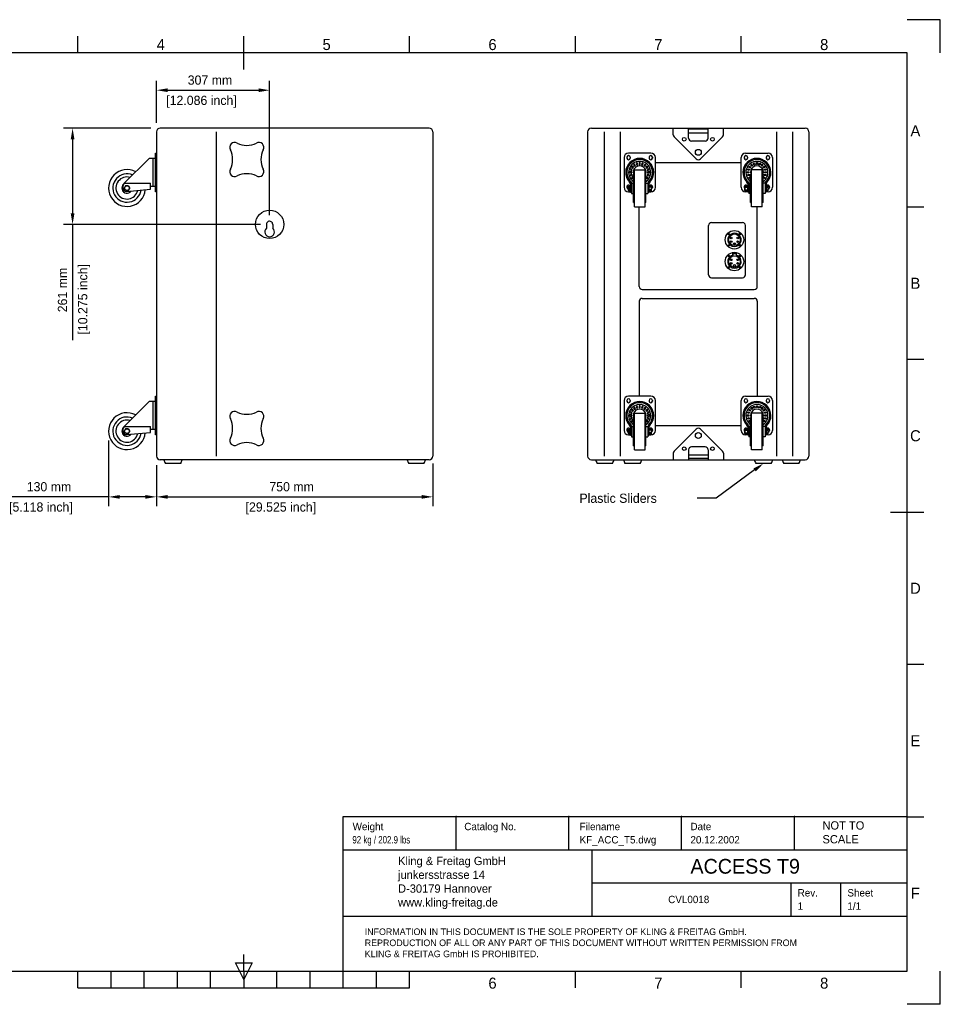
# Model space of a CAD drawing. Extents: x -90 to 3690, y 549 to 3222.
# Tile 2 of 2: x 1192 to 3690, y 549 to 3222. Entities that reach past the tile are written whole.
import ezdxf
from ezdxf.enums import TextEntityAlignment as Align

# ---------------------------------------------------------------- set-up
doc = ezdxf.new("R2010")
doc.units = 0
for name, color, linetype in [('KF_ACC_T9_DIM', 1, 'CONTINUOUS'), ('KF_ACC_T9_REAR', 7, 'CONTINUOUS'), ('KF_ACC_T9_SIDE', 7, 'CONTINUOUS'), ('KF_FRAME_025', 7, 'CONTINUOUS'), ('KF_FRAME_050', 6, 'CONTINUOUS'), ('KF_FRAME_070', 5, 'CONTINUOUS'), ('KF_FRAME_200', 8, 'CONTINUOUS')]:
    doc.layers.add(name, color=color, linetype=linetype)

# ---------------------------------------------------------------- blocks, each defined once
blk = doc.blocks.new('KF_ACC_T9_SIDE')
at = {"layer": 'KF_ACC_T9_SIDE', "color": 7}
for p, q in [((365, 0), (-365, 0)), ((-375, -10), (-375, -889.9)), ((-213.4, -9.9), (-213.4, -884.9)), ((375, -10), (375, -889.9)), ((375, -10), (375, -15)), ((-76.5, -261), (-76.5, -271.7)), ((-59.5, -261.3), (-59.5, -271.7)), ((365, -899.9), (-365.4, -899.9)), ((-213.4, -884.9), (-213.4, -889.9)), ((375, -884.9), (375, -889.9))]:
    blk.add_line(p, q, dxfattribs=at)
at = {"layer": 'KF_ACC_T9_SIDE'}
for p, q in [((-378, -172.4), (-378, -67.4)), ((-378, -67.4), (-375, -67.4)), ((-375, -172.4), (-375, -67.4)), ((-462.6, -149.6), (-395, -81.9)), ((-378, -81.9), (-395, -81.9)), ((-384, -157.9), (-384, -81.9)), ((-378, -157.9), (-378, -81.9)), ((-465, -163.7), (-465, -155.2)), ((-462.6, -149.6), (-391, -149.6)), ((-458.6, -156.1), (-462.2, -162.4)), ((-451.3, -156.1), (-458.6, -156.1)), ((-451.3, -156.1), (-447.7, -162.4)), ((-391, -165.9), (-391, -149.6)), ((-378, -157.9), (-391, -157.9)), ((-458.6, -168.7), (-462.2, -162.4)), ((-451.3, -168.7), (-458.6, -168.7)), ((-456.3, -171.6), (-391, -165.9)), ((-451.3, -168.7), (-447.7, -162.4)), ((-375, -172.4), (-378, -172.4)), ((-462.6, -809.6), (-395, -741.9)), ((-378, -741.9), (-395, -741.9)), ((-384, -817.9), (-384, -741.9)), ((-378, -832.4), (-378, -727.4)), ((-378, -727.4), (-375, -727.4)), ((-378, -817.9), (-378, -741.9)), ((-375, -832.4), (-375, -727.4)), ((-465, -823.7), (-465, -815.2)), ((-462.6, -809.6), (-391, -809.6)), ((-458.6, -816.1), (-462.2, -822.4)), ((-458.6, -828.7), (-462.2, -822.4)), ((-451.3, -816.1), (-458.6, -816.1)), ((-456.3, -831.6), (-391, -825.9)), ((-451.3, -816.1), (-447.7, -822.4)), ((-451.3, -828.7), (-447.7, -822.4)), ((-391, -825.9), (-391, -809.6)), ((-378, -817.9), (-391, -817.9)), ((-451.3, -828.7), (-458.6, -828.7)), ((-375, -832.4), (-378, -832.4)), ((-309.3, -909.9), (-350.7, -909.9)), ((350.7, -909.9), (309.3, -909.9))]:
    blk.add_line(p, q, dxfattribs=at)
for centre in [(-455, -162.4), (-455, -822.4)]:
    blk.add_circle(centre, 6.3, dxfattribs=at)
at = {"layer": 'KF_ACC_T9_SIDE', "color": 7}
blk.add_circle((-68, -261), 38.5, dxfattribs=at)
for centre, radius, start, end in [((-365, -10), 10, 90, 180), ((365, -10), 10, 0, 90), ((-163.2, -51.8), 13, 58.6012, 211.4006), ((-130, 15.4), 62, 244.7358, 295.264), ((-96.8, -51.8), 13, 328.6012, 121.4006), ((-230.4, -85), 62, 334.7358, 25.264), ((-29.6, -85), 62, 154.7358, 205.264), ((-163.2, -118.2), 13, 148.6012, 301.4006), ((-130, -185.4), 62, 64.7358, 115.264), ((-96.8, -118.2), 13, 238.6013, 31.4006), ((-68, -261), 8.5, 357.8725, 180.2008), ((-68, -281.5), 13, 130.8322, 49.2019), ((-163.2, -781.7), 13, 58.5994, 211.3988), ((-130, -714.5), 62, 244.736, 295.2642), ((-96.8, -781.7), 13, 328.5994, 121.3987), ((-230.4, -814.9), 62, 334.736, 25.2642), ((-29.6, -814.9), 62, 154.736, 205.2642), ((-163.2, -848.2), 13, 148.5994, 301.3988), ((-130, -915.3), 62, 64.736, 115.2642), ((-96.8, -848.2), 13, 238.5994, 31.3988), ((-365, -889.9), 10, 180, 270), ((365, -889.9), 10, 270, 0)]:
    blk.add_arc(centre, radius, start, end, dxfattribs=at)
at = {"layer": 'KF_ACC_T9_SIDE'}
for centre, radius, start, end in [((-455, -162.4), 50, 61.8309, 354.5249), ((-455, -162.4), 38.5, 67.0884, 351.3427), ((-455, -162.4), 30, 73.8541, 347.3613), ((-455, -162.4), 14, 131.4967, 324.5101), ((-457, -155.2), 8, 135, 180), ((-457, -163.7), 8, 180, 275), ((-455, -822.4), 50, 61.8309, 354.5249), ((-455, -822.4), 38.5, 67.0884, 351.3427), ((-455, -822.4), 30, 73.8541, 347.3613), ((-455, -822.4), 14, 131.4967, 324.5101), ((-457, -815.2), 8, 135, 180), ((-457, -823.7), 8, 180, 275), ((-330, -895.9), 25, 189.323, 214.1867), ((-330, -895.9), 25, 325.8133, 350.677), ((330, -895.9), 25, 189.323, 214.1867), ((330, -895.9), 25, 325.8133, 350.677)]:
    blk.add_arc(centre, radius, start, end, dxfattribs=at)
blk = doc.blocks.new('KF_ACC_T9_REAR')
at = {"layer": 'KF_ACC_T9_REAR'}
for p, q in [((-290.2, 0), (290.2, 0)), ((-68, 0), (68, 0)), ((-68, -17.7), (-68, 0)), ((-26.5, -27), (-26.5, 0)), ((26.5, -27), (26.5, 0)), ((68, -17.7), (68, 0)), ((-300.2, -10), (-300.2, -890)), ((-255.7, -10), (-255.7, -890)), ((-212.2, -10), (-212.2, -890)), ((-65.7, -23.3), (-5.7, -83.3)), ((26.5, -2.9), (-26.5, -2.9)), ((-26.5, -12.9), (26.5, -12.9)), ((65.7, -23.3), (5.7, -83.3)), ((212.2, -10), (212.2, -890)), ((255.7, -10), (255.7, -890)), ((300.2, -10), (300.2, -890)), ((18.5, -35), (-18.7, -35)), ((-201.5, -79.5), (-201.5, -160.5)), ((-193.5, -79), (-193.5, -81)), ((-128.5, -67.5), (-189.5, -67.5)), ((-184.5, -79), (-184.5, -81)), ((-133.5, -79), (-133.5, -81)), ((-124.5, -79), (-124.5, -81)), ((-116.5, -160.5), (-116.5, -79.5)), ((116.5, -160.5), (116.5, -79.5)), ((124.5, -79), (124.5, -81)), ((128.5, -67.5), (189.5, -67.5)), ((133.5, -79), (133.5, -81)), ((184.5, -79), (184.5, -81)), ((193.5, -79), (193.5, -81)), ((201.5, -79.5), (201.5, -160.5)), ((-179.6, -103.2), (-181.3, -105.6)), ((-181.3, -105.6), (-177.3, -108.6)), ((-175.5, -106.1), (-179.6, -103.2)), ((-177.3, -108.6), (-175.5, -106.1)), ((-173.4, -97.7), (-175.8, -99.4)), ((-175.8, -99.4), (-172.8, -103.5)), ((-170.4, -101.7), (-173.4, -97.7)), ((-172.8, -103.5), (-170.4, -101.7)), ((-165.8, -94.3), (-168.6, -95.3)), ((-168.6, -95.3), (-167.1, -100)), ((-167.1, -100), (-164.2, -99.1)), ((-164.2, -99.1), (-165.8, -94.3)), ((-157.5, -93.5), (-160.5, -93.5)), ((-160.5, -93.5), (-160.5, -98.5)), ((-160.5, -98.5), (-157.5, -98.5)), ((-157.5, -98.5), (-157.5, -93.5)), ((-152.2, -94.3), (-153.8, -99.1)), ((-153.8, -99.1), (-150.9, -100)), ((-149.4, -95.3), (-152.2, -94.3)), ((-150.9, -100), (-149.4, -95.3)), ((-144.6, -97.7), (-147.6, -101.7)), ((-147.6, -101.7), (-145.1, -103.5)), ((-145.1, -103.5), (-142.2, -99.4)), ((-142.2, -99.4), (-144.6, -97.7)), ((-138.4, -103.2), (-142.5, -106.1)), ((-142.5, -106.1), (-140.7, -108.6)), ((-140.7, -108.6), (-136.7, -105.6)), ((-136.7, -105.6), (-138.4, -103.2)), ((-116.5, -93), (116.5, -93)), ((136.7, -105.6), (138.4, -103.2)), ((140.7, -108.6), (136.7, -105.6)), ((138.4, -103.2), (142.5, -106.1)), ((142.5, -106.1), (140.7, -108.6)), ((142.2, -99.4), (144.6, -97.7)), ((145.1, -103.5), (142.2, -99.4)), ((144.6, -97.7), (147.6, -101.7)), ((147.6, -101.7), (145.1, -103.5)), ((149.4, -95.3), (152.2, -94.3)), ((150.9, -100), (149.4, -95.3)), ((153.8, -99.1), (150.9, -100)), ((152.2, -94.3), (153.8, -99.1)), ((157.5, -98.5), (157.5, -93.5)), ((157.5, -93.5), (160.5, -93.5)), ((160.5, -98.5), (157.5, -98.5)), ((160.5, -93.5), (160.5, -98.5)), ((164.2, -99.1), (165.8, -94.3)), ((167.1, -100), (164.2, -99.1)), ((165.8, -94.3), (168.6, -95.3)), ((168.6, -95.3), (167.1, -100)), ((170.4, -101.7), (173.4, -97.7)), ((172.8, -103.5), (170.4, -101.7)), ((175.8, -99.4), (172.8, -103.5)), ((173.4, -97.7), (175.8, -99.4)), ((175.5, -106.1), (179.6, -103.2)), ((177.3, -108.6), (175.5, -106.1)), ((181.3, -105.6), (177.3, -108.6)), ((179.6, -103.2), (181.3, -105.6)), ((-180.5, -118.5), (-185.5, -118.5)), ((-185.5, -118.5), (-185.5, -121.5)), ((-185.5, -121.5), (-180.5, -121.5)), ((-183.7, -110.4), (-184.7, -113.2)), ((-184.7, -113.2), (-179.9, -114.8)), ((-179.9, -125.2), (-184.7, -126.8)), ((-184.7, -126.8), (-183.7, -129.6)), ((-179, -111.9), (-183.7, -110.4)), ((-183.7, -129.6), (-179, -128.1)), ((-177.3, -131.4), (-181.3, -134.4)), ((-180.5, -121.5), (-180.5, -118.5)), ((-179.9, -114.8), (-179, -111.9)), ((-179, -128.1), (-179.9, -125.2)), ((-176, -133.2), (-177.3, -131.4)), ((-176, -202), (-176, -125)), ((-176, -125), (-173.5, -125)), ((-173.5, -213.5), (-173.5, -113.5)), ((-173.5, -113.5), (-144.5, -113.5)), ((-144.5, -213.5), (-144.5, -113.5)), ((-142, -125), (-144.5, -125)), ((-142, -202), (-142, -125)), ((-140.7, -131.4), (-142, -133.2)), ((-136.7, -134.4), (-140.7, -131.4)), ((-134.3, -110.4), (-139, -111.9)), ((-139, -111.9), (-138.1, -114.8)), ((-138.1, -125.2), (-139, -128.1)), ((-139, -128.1), (-134.3, -129.6)), ((-138.1, -114.8), (-133.3, -113.2)), ((-133.3, -126.8), (-138.1, -125.2)), ((-137.5, -118.5), (-137.5, -121.5)), ((-132.5, -118.5), (-137.5, -118.5)), ((-137.5, -121.5), (-132.5, -121.5)), ((-133.3, -113.2), (-134.3, -110.4)), ((-134.3, -129.6), (-133.3, -126.8)), ((-132.5, -121.5), (-132.5, -118.5)), ((132.5, -118.5), (137.5, -118.5)), ((132.5, -121.5), (132.5, -118.5)), ((137.5, -121.5), (132.5, -121.5)), ((133.3, -113.2), (134.3, -110.4)), ((138.1, -114.8), (133.3, -113.2)), ((133.3, -126.8), (138.1, -125.2)), ((134.3, -129.6), (133.3, -126.8)), ((134.3, -110.4), (139, -111.9)), ((139, -128.1), (134.3, -129.6)), ((136.7, -134.4), (140.7, -131.4)), ((137.5, -118.5), (137.5, -121.5)), ((139, -111.9), (138.1, -114.8)), ((138.1, -125.2), (139, -128.1)), ((140.7, -131.4), (142, -133.2)), ((142, -202), (142, -125)), ((142, -125), (144.5, -125)), ((144.5, -213.5), (144.5, -113.5)), ((173.5, -113.5), (144.5, -113.5)), ((173.5, -213.5), (173.5, -113.5)), ((176, -125), (173.5, -125)), ((176, -202), (176, -125)), ((176, -133.2), (177.3, -131.4)), ((177.3, -131.4), (181.3, -134.4)), ((179, -111.9), (183.7, -110.4)), ((179.9, -114.8), (179, -111.9)), ((179, -128.1), (179.9, -125.2)), ((183.7, -129.6), (179, -128.1)), ((184.7, -113.2), (179.9, -114.8)), ((179.9, -125.2), (184.7, -126.8)), ((180.5, -121.5), (180.5, -118.5)), ((180.5, -118.5), (185.5, -118.5)), ((185.5, -121.5), (180.5, -121.5)), ((183.7, -110.4), (184.7, -113.2)), ((184.7, -126.8), (183.7, -129.6)), ((185.5, -118.5), (185.5, -121.5)), ((-193.5, -159), (-193.5, -161)), ((-189.2, -169), (-189.2, -158)), ((-184.5, -156.2), (-188.7, -156.2)), ((-184.5, -159.9), (-188.7, -159.9)), ((-184.5, -157.8), (-184.5, -156.2)), ((-184.5, -170.8), (-184.5, -156.2)), ((-184, -157.8), (-184.5, -157.8)), ((-184.5, -159), (-184.5, -161)), ((-184, -152), (-184, -173.5)), ((-184, -153.5), (-184, -173.5)), ((-184, -169.2), (-184, -157.8)), ((-181.3, -134.4), (-179.6, -136.8)), ((-181, -149.5), (-176, -149.5)), ((-181, -150.8), (-181, -177.5)), ((-179.6, -136.8), (-176, -134.2)), ((-142, -134.2), (-138.4, -136.8)), ((-142, -149.5), (-137, -149.5)), ((-138.4, -136.8), (-136.7, -134.4)), ((-137, -150.8), (-137, -177.5)), ((-134, -152), (-134, -173.5)), ((-134, -169), (-134, -158)), ((-127.2, -156.2), (-133.5, -156.2)), ((-133.5, -159), (-133.5, -161)), ((-127.2, -159.9), (-133.5, -159.9)), ((-126.7, -169), (-126.7, -158)), ((-124.5, -159), (-124.5, -161)), ((124.5, -159), (124.5, -161)), ((126.7, -169), (126.7, -158)), ((127.2, -156.2), (133.5, -156.2)), ((127.2, -159.9), (133.5, -159.9)), ((133.5, -159), (133.5, -161)), ((134, -152), (134, -173.5)), ((134, -169), (134, -158)), ((138.4, -136.8), (136.7, -134.4)), ((142, -149.5), (137, -149.5)), ((137, -150.8), (137, -177.5)), ((142, -134.2), (138.4, -136.8)), ((179.6, -136.8), (176, -134.2)), ((181, -149.5), (176, -149.5)), ((181.3, -134.4), (179.6, -136.8)), ((181, -150.8), (181, -177.5)), ((184, -152), (184, -173.5)), ((184, -153.5), (184, -173.5)), ((184, -157.8), (184.5, -157.8)), ((184, -169.2), (184, -157.8)), ((184.5, -156.2), (188.7, -156.2)), ((184.5, -157.8), (184.5, -156.2)), ((184.5, -170.8), (184.5, -156.2)), ((184.5, -159), (184.5, -161)), ((184.5, -159.9), (188.7, -159.9)), ((189.2, -169), (189.2, -158)), ((193.5, -159), (193.5, -161)), ((-189.5, -172.5), (-184, -172.5)), ((-184.5, -167.1), (-188.7, -167.1)), ((-184.5, -170.8), (-188.7, -170.8)), ((-184.5, -169.2), (-184.5, -170.8)), ((-184, -169.2), (-184.5, -169.2)), ((-184, -173.5), (-181, -173.5)), ((-181, -177.5), (-176, -177.5)), ((-142, -177.5), (-137, -177.5)), ((-137, -173.5), (-134, -173.5)), ((-134, -172.5), (-128.5, -172.5)), ((-127.2, -167.1), (-133.5, -167.1)), ((-127.2, -170.8), (-133.5, -170.8)), ((127.2, -167.1), (133.5, -167.1)), ((127.2, -170.8), (133.5, -170.8)), ((134, -172.5), (128.5, -172.5)), ((137, -173.5), (134, -173.5)), ((142, -177.5), (137, -177.5)), ((181, -177.5), (176, -177.5)), ((184, -173.5), (181, -173.5)), ((184, -169.2), (184.5, -169.2)), ((189.5, -172.5), (184, -172.5)), ((184.5, -167.1), (188.7, -167.1)), ((184.5, -169.2), (184.5, -170.8)), ((184.5, -170.8), (188.7, -170.8)), ((-176, -202), (-173.5, -202)), ((-173.5, -213.5), (-144.5, -213.5)), ((-160, -430), (-160, -213.5)), ((-142, -202), (-144.5, -202)), ((142, -202), (144.5, -202)), ((173.5, -213.5), (144.5, -213.5)), ((160, -430), (160, -213.5)), ((176, -202), (173.5, -202)), ((28, -398), (28, -264)), ((36, -256), (120, -256)), ((128, -398), (128, -264)), ((93.3, -339.5), (102.9, -339.5)), ((93.3, -344.5), (93.3, -339.5)), ((93.5, -339.6), (102.7, -339.6)), ((93.5, -340.9), (93.5, -339.6)), ((102.7, -340.9), (93.5, -340.9)), ((93.5, -340.9), (93.5, -346.9)), ((102.7, -339.6), (102.7, -340.9)), ((102.7, -340.9), (102.7, -346.9)), ((102.9, -339.5), (102.9, -344.5)), ((36, -406), (120, -406)), ((-152, -438), (152, -438)), ((-160, -470), (-160, -727.5)), ((-152, -462), (152, -462)), ((160, -470), (160, -727.5)), ((-201.5, -739.5), (-201.5, -820.5)), ((-193.5, -739), (-193.5, -741)), ((-128.5, -727.5), (-189.5, -727.5)), ((-184.5, -739), (-184.5, -741)), ((-133.5, -739), (-133.5, -741)), ((-124.5, -739), (-124.5, -741)), ((-116.5, -820.5), (-116.5, -739.5)), ((116.5, -820.5), (116.5, -739.5)), ((124.5, -739), (124.5, -741)), ((128.5, -727.5), (189.5, -727.5)), ((133.5, -739), (133.5, -741)), ((184.5, -739), (184.5, -741)), ((193.5, -739), (193.5, -741)), ((201.5, -739.5), (201.5, -820.5)), ((-183.7, -770.4), (-184.7, -773.2)), ((-184.7, -773.2), (-179.9, -774.8)), ((-179, -771.9), (-183.7, -770.4)), ((-179.6, -763.2), (-181.3, -765.6)), ((-181.3, -765.6), (-177.3, -768.6)), ((-179.9, -774.8), (-179, -771.9)), ((-175.5, -766.1), (-179.6, -763.2)), ((-177.3, -768.6), (-175.5, -766.1)), ((-173.4, -757.7), (-175.8, -759.4)), ((-175.8, -759.4), (-172.8, -763.5)), ((-173.5, -873.5), (-173.5, -773.5)), ((-173.5, -773.5), (-144.5, -773.5)), ((-170.4, -761.7), (-173.4, -757.7)), ((-172.8, -763.5), (-170.4, -761.7)), ((-165.8, -754.3), (-168.6, -755.3)), ((-168.6, -755.3), (-167.1, -760)), ((-167.1, -760), (-164.2, -759.1)), ((-164.2, -759.1), (-165.8, -754.3)), ((-157.5, -753.5), (-160.5, -753.5)), ((-160.5, -753.5), (-160.5, -758.5)), ((-160.5, -758.5), (-157.5, -758.5)), ((-157.5, -758.5), (-157.5, -753.5)), ((-152.2, -754.3), (-153.8, -759.1)), ((-153.8, -759.1), (-150.9, -760)), ((-149.4, -755.3), (-152.2, -754.3)), ((-150.9, -760), (-149.4, -755.3)), ((-144.6, -757.7), (-147.6, -761.7)), ((-147.6, -761.7), (-145.1, -763.5)), ((-145.1, -763.5), (-142.2, -759.4)), ((-142.2, -759.4), (-144.6, -757.7)), ((-144.5, -873.5), (-144.5, -773.5)), ((-138.4, -763.2), (-142.5, -766.1)), ((-142.5, -766.1), (-140.7, -768.6)), ((-140.7, -768.6), (-136.7, -765.6)), ((-134.3, -770.4), (-139, -771.9)), ((-139, -771.9), (-138.1, -774.8)), ((-136.7, -765.6), (-138.4, -763.2)), ((-138.1, -774.8), (-133.3, -773.2)), ((-133.3, -773.2), (-134.3, -770.4)), ((133.3, -773.2), (134.3, -770.4)), ((138.1, -774.8), (133.3, -773.2)), ((134.3, -770.4), (139, -771.9)), ((136.7, -765.6), (138.4, -763.2)), ((140.7, -768.6), (136.7, -765.6)), ((139, -771.9), (138.1, -774.8)), ((138.4, -763.2), (142.5, -766.1)), ((142.5, -766.1), (140.7, -768.6)), ((142.2, -759.4), (144.6, -757.7)), ((145.1, -763.5), (142.2, -759.4)), ((144.5, -873.5), (144.5, -773.5)), ((173.5, -773.5), (144.5, -773.5)), ((144.6, -757.7), (147.6, -761.7)), ((147.6, -761.7), (145.1, -763.5)), ((149.4, -755.3), (152.2, -754.3)), ((150.9, -760), (149.4, -755.3)), ((153.8, -759.1), (150.9, -760)), ((152.2, -754.3), (153.8, -759.1)), ((157.5, -758.5), (157.5, -753.5)), ((157.5, -753.5), (160.5, -753.5)), ((160.5, -758.5), (157.5, -758.5)), ((160.5, -753.5), (160.5, -758.5)), ((164.2, -759.1), (165.8, -754.3)), ((167.1, -760), (164.2, -759.1)), ((165.8, -754.3), (168.6, -755.3)), ((168.6, -755.3), (167.1, -760)), ((170.4, -761.7), (173.4, -757.7)), ((172.8, -763.5), (170.4, -761.7)), ((175.8, -759.4), (172.8, -763.5)), ((173.4, -757.7), (175.8, -759.4)), ((173.5, -873.5), (173.5, -773.5)), ((175.5, -766.1), (179.6, -763.2)), ((177.3, -768.6), (175.5, -766.1)), ((181.3, -765.6), (177.3, -768.6)), ((179, -771.9), (183.7, -770.4)), ((179.9, -774.8), (179, -771.9)), ((179.6, -763.2), (181.3, -765.6)), ((184.7, -773.2), (179.9, -774.8)), ((183.7, -770.4), (184.7, -773.2)), ((-180.5, -778.5), (-185.5, -778.5)), ((-185.5, -778.5), (-185.5, -781.5)), ((-185.5, -781.5), (-180.5, -781.5)), ((-179.9, -785.2), (-184.7, -786.8)), ((-184.7, -786.8), (-183.7, -789.6)), ((-183.7, -789.6), (-179, -788.1)), ((-177.3, -791.4), (-181.3, -794.4)), ((-181.3, -794.4), (-179.6, -796.8)), ((-180.5, -781.5), (-180.5, -778.5)), ((-179, -788.1), (-179.9, -785.2)), ((-179.6, -796.8), (-176, -794.2)), ((-176, -793.2), (-177.3, -791.4)), ((-176, -862), (-176, -785)), ((-176, -785), (-173.5, -785)), ((-142, -785), (-144.5, -785)), ((-142, -862), (-142, -785)), ((-140.7, -791.4), (-142, -793.2)), ((-142, -794.2), (-138.4, -796.8)), ((-136.7, -794.4), (-140.7, -791.4)), ((-138.1, -785.2), (-139, -788.1)), ((-139, -788.1), (-134.3, -789.6)), ((-138.4, -796.8), (-136.7, -794.4)), ((-133.3, -786.8), (-138.1, -785.2)), ((-137.5, -778.5), (-137.5, -781.5)), ((-132.5, -778.5), (-137.5, -778.5)), ((-137.5, -781.5), (-132.5, -781.5)), ((-134.3, -789.6), (-133.3, -786.8)), ((-132.5, -781.5), (-132.5, -778.5)), ((132.5, -778.5), (137.5, -778.5)), ((132.5, -781.5), (132.5, -778.5)), ((137.5, -781.5), (132.5, -781.5)), ((133.3, -786.8), (138.1, -785.2)), ((134.3, -789.6), (133.3, -786.8)), ((139, -788.1), (134.3, -789.6)), ((136.7, -794.4), (140.7, -791.4)), ((138.4, -796.8), (136.7, -794.4)), ((137.5, -778.5), (137.5, -781.5)), ((138.1, -785.2), (139, -788.1)), ((142, -794.2), (138.4, -796.8)), ((140.7, -791.4), (142, -793.2)), ((142, -862), (142, -785)), ((142, -785), (144.5, -785)), ((176, -785), (173.5, -785)), ((176, -862), (176, -785)), ((176, -793.2), (177.3, -791.4)), ((179.6, -796.8), (176, -794.2)), ((177.3, -791.4), (181.3, -794.4)), ((179, -788.1), (179.9, -785.2)), ((183.7, -789.6), (179, -788.1)), ((181.3, -794.4), (179.6, -796.8)), ((179.9, -785.2), (184.7, -786.8)), ((180.5, -781.5), (180.5, -778.5)), ((180.5, -778.5), (185.5, -778.5)), ((185.5, -781.5), (180.5, -781.5)), ((184.7, -786.8), (183.7, -789.6)), ((185.5, -778.5), (185.5, -781.5)), ((-193.5, -819), (-193.5, -821)), ((-189.2, -829), (-189.2, -818)), ((-184.5, -816.2), (-188.7, -816.2)), ((-184.5, -819.9), (-188.7, -819.9)), ((-184.5, -827.1), (-188.7, -827.1)), ((-184.5, -817.8), (-184.5, -816.2)), ((-184.5, -830.8), (-184.5, -816.2)), ((-184, -817.8), (-184.5, -817.8)), ((-184.5, -819), (-184.5, -821)), ((-184, -812), (-184, -833.5)), ((-184, -813.5), (-184, -833.5)), ((-184, -829.2), (-184, -817.8)), ((-181, -809.5), (-176, -809.5)), ((-181, -810.8), (-181, -837.5)), ((-142, -809.5), (-137, -809.5)), ((-137, -810.8), (-137, -837.5)), ((-134, -812), (-134, -833.5)), ((-134, -829), (-134, -818)), ((-127.2, -816.2), (-133.5, -816.2)), ((-133.5, -819), (-133.5, -821)), ((-127.2, -819.9), (-133.5, -819.9)), ((-127.2, -827.1), (-133.5, -827.1)), ((-126.7, -829), (-126.7, -818)), ((-124.5, -819), (-124.5, -821)), ((-116.5, -807), (116.5, -807)), ((-65.7, -876.7), (-5.7, -816.7)), ((65.7, -876.7), (5.7, -816.7)), ((124.5, -819), (124.5, -821)), ((126.7, -829), (126.7, -818)), ((127.2, -816.2), (133.5, -816.2)), ((127.2, -819.9), (133.5, -819.9)), ((127.2, -827.1), (133.5, -827.1)), ((133.5, -819), (133.5, -821)), ((134, -812), (134, -833.5)), ((134, -829), (134, -818)), ((142, -809.5), (137, -809.5)), ((137, -810.8), (137, -837.5)), ((181, -809.5), (176, -809.5)), ((181, -810.8), (181, -837.5)), ((184, -812), (184, -833.5)), ((184, -813.5), (184, -833.5)), ((184, -817.8), (184.5, -817.8)), ((184, -829.2), (184, -817.8)), ((184.5, -816.2), (188.7, -816.2)), ((184.5, -817.8), (184.5, -816.2)), ((184.5, -830.8), (184.5, -816.2)), ((184.5, -819), (184.5, -821)), ((184.5, -819.9), (188.7, -819.9)), ((184.5, -827.1), (188.7, -827.1)), ((189.2, -829), (189.2, -818)), ((193.5, -819), (193.5, -821)), ((-189.5, -832.5), (-184, -832.5)), ((-184.5, -830.8), (-188.7, -830.8)), ((-184.5, -829.2), (-184.5, -830.8)), ((-184, -829.2), (-184.5, -829.2)), ((-184, -833.5), (-181, -833.5)), ((-181, -837.5), (-176, -837.5)), ((-142, -837.5), (-137, -837.5)), ((-137, -833.5), (-134, -833.5)), ((-134, -832.5), (-128.5, -832.5)), ((-127.2, -830.8), (-133.5, -830.8)), ((127.2, -830.8), (133.5, -830.8)), ((134, -832.5), (128.5, -832.5)), ((137, -833.5), (134, -833.5)), ((142, -837.5), (137, -837.5)), ((181, -837.5), (176, -837.5)), ((184, -833.5), (181, -833.5)), ((184, -829.2), (184.5, -829.2)), ((189.5, -832.5), (184, -832.5)), ((184.5, -829.2), (184.5, -830.8)), ((184.5, -830.8), (188.7, -830.8)), ((-176, -862), (-173.5, -862)), ((-173.5, -873.5), (-144.5, -873.5)), ((-142, -862), (-144.5, -862)), ((-26.5, -873), (-26.5, -900)), ((18.5, -865), (-18.7, -865)), ((26.5, -873), (26.5, -900)), ((142, -862), (144.5, -862)), ((173.5, -873.5), (144.5, -873.5)), ((176, -862), (173.5, -862)), ((-290.2, -900), (290.2, -900)), ((-68, -882.3), (-68, -900)), ((-68, -900), (68, -900)), ((-26.5, -887.1), (26.5, -887.1)), ((26.5, -897.1), (-26.5, -897.1)), ((68, -882.3), (68, -900)), ((176.6, -900), (290.2, -900)), ((176.6, -900), (290.2, -900)), ((-233, -910), (-274.3, -910)), ((-157.6, -910), (-199, -910)), ((197.7, -910), (156.4, -910)), ((273.1, -910), (231.7, -910))]:
    blk.add_line(p, q, dxfattribs=at)
for centre, radius in [((-38.2, -29.9), 5), ((38.2, -29.9), 5), ((0, -65.5), 8), ((98.1, -303), 25), ((82.6, -287.5), 2.13), ((82.6, -287.5), 1.11), ((98.1, -303), 15.8), ((113.7, -287.5), 2.13), ((113.7, -287.5), 1.11), ((82.6, -318.5), 2.13), ((82.6, -318.5), 1.11), ((89, -298.1), 2.41), ((89.4, -308.1), 2.41), ((98.1, -313.8), 2.41), ((106.8, -308.1), 2.41), ((107.3, -298.1), 2.41), ((113.7, -318.5), 2.13), ((113.7, -318.5), 1.11), ((98.1, -362), 25), ((82.6, -346.5), 2.13), ((82.6, -346.5), 1.11), ((98.1, -362), 15.8), ((113.7, -346.5), 2.13), ((113.7, -346.5), 1.11), ((89, -357.1), 2.41), ((89.4, -367.1), 2.41), ((98.1, -372.8), 2.41), ((106.8, -367.1), 2.41), ((107.3, -357.1), 2.41), ((82.6, -377.5), 2.13), ((82.6, -377.5), 1.11), ((113.7, -377.5), 2.13), ((113.7, -377.5), 1.11), ((0, -834.5), 8), ((-38.2, -870.1), 5), ((38.2, -870.1), 5)]:
    blk.add_circle(centre, radius, dxfattribs=at)
for centre, radius, start, end in [((-290.2, -10), 10, 90, 180), ((-60, -17.7), 8, 180, 225), ((60, -17.7), 8, 315, 0), ((290.2, -10), 10, 0, 90), ((-18.5, -27), 8, 180, 270), ((18.5, -27), 8, 270, 0), ((-189.5, -79.5), 12, 90, 180), ((-189, -79), 4.5, 0, 180), ((-129, -79), 4.5, 0, 180), ((-128.5, -79.5), 12, 0, 90), ((128.5, -79.5), 12, 90, 180), ((129, -79), 4.5, 0, 180), ((189, -79), 4.5, 0, 180), ((189.5, -79.5), 12, 0, 90), ((-159, -120), 38, 315.8395, 224.1605), ((-159, -120), 35, 314.2407, 225.7593), ((-189, -81), 4.5, 180, 0), ((-159, -120), 30, 304.5181, 235.4819), ((-159, -120), 17.5, 343.3985, 196.6015), ((-129, -81), 4.5, 180, 0), ((0, -77.7), 8, 224.9999, 315), ((159, -120), 38, 315.8395, 224.1605), ((159, -120), 35, 314.2407, 225.7593), ((129, -81), 4.5, 180, 0), ((159, -120), 30, 304.5181, 235.4819), ((159, -120), 17.5, 343.3985, 196.6015), ((189, -81), 4.5, 180, 0), ((-189, -159), 4.5, 38.0519, 180), ((-185.9, -158), 3.35, 147.1328, 212.8672), ((-176.6, -163.5), 12.6, 163.2213, 196.7787), ((-192, -152), 8, 0, 44.1605), ((-189, -150.8), 8, 0, 45.7593), ((-129, -150.8), 8, 134.2407, 180), ((-126, -152), 8, 135.8395, 180), ((-130.6, -158), 3.35, 147.1328, 212.8672), ((-121.4, -163.5), 12.6, 163.2214, 196.7786), ((-129, -159), 4.5, 0, 141.9481), ((-130, -158), 3.35, 327.1328, 32.8672), ((-139.3, -163.5), 12.6, 343.2214, 16.7786), ((129, -159), 4.5, 38.0519, 180), ((130, -158), 3.35, 147.1328, 212.8672), ((139.3, -163.5), 12.6, 163.2214, 196.7786), ((126, -152), 8, 0, 44.1605), ((130.6, -158), 3.35, 327.1328, 32.8672), ((121.4, -163.5), 12.6, 343.2214, 16.7786), ((129, -150.8), 8, 0, 45.7593), ((189, -150.8), 8, 134.2407, 180), ((192, -152), 8, 135.8395, 180), ((189, -159), 4.5, 0, 141.9481), ((185.9, -158), 3.35, 327.1328, 32.8672), ((176.6, -163.5), 12.6, 343.2213, 16.7787), ((-189.5, -160.5), 12, 180, 270), ((-189, -161), 4.5, 180, 267.1919), ((-185.9, -169), 3.35, 147.1328, 212.8672), ((-130.6, -169), 3.35, 147.1328, 212.8672), ((-128.5, -160.5), 12, 270, 0), ((-130, -169), 3.35, 327.1328, 32.8672), ((-129, -161), 4.5, 301.0765, 0), ((128.5, -160.5), 12, 180, 270), ((129, -161), 4.5, 180, 238.9235), ((130, -169), 3.35, 147.1328, 212.8672), ((130.6, -169), 3.35, 327.1328, 32.8672), ((185.9, -169), 3.35, 327.1328, 32.8672), ((189, -161), 4.5, 272.8081, 0), ((189.5, -160.5), 12, 270, 0), ((36, -264), 8, 90, 180), ((120, -264), 8, 0, 90), ((98.1, -303), 18.1, 105.3495, 270), ((98.1, -303), 18.1, 270, 105.3495), ((98.1, -362), 18.1, 105.3495, 270), ((98.1, -362), 18.1, 270, 74.6505), ((36, -398), 8, 180, 270), ((120, -398), 8, 270, 0), ((-152, -430), 8, 180, 270), ((152, -430), 8, 270, 0), ((-152, -470), 8, 90, 180), ((152, -470), 8, 0, 90), ((-189.5, -739.5), 12, 90, 180), ((-159, -780), 38, 315.8395, 224.1605), ((-159, -780), 35, 314.2407, 225.7593), ((-189, -739), 4.5, 0, 180), ((-189, -741), 4.5, 180, 0), ((-129, -739), 4.5, 0, 180), ((-129, -741), 4.5, 180, 0), ((-128.5, -739.5), 12, 0, 90), ((128.5, -739.5), 12, 90, 180), ((159, -780), 38, 315.8395, 224.1605), ((159, -780), 35, 314.2407, 225.7593), ((129, -739), 4.5, 0, 180), ((129, -741), 4.5, 180, 0), ((189, -739), 4.5, 0, 180), ((189, -741), 4.5, 180, 0), ((189.5, -739.5), 12, 0, 90), ((-159, -780), 30, 304.5181, 235.4819), ((-159, -780), 17.5, 343.3985, 196.6015), ((159, -780), 30, 304.5181, 235.4819), ((159, -780), 17.5, 343.3985, 196.6015), ((-189.5, -820.5), 12, 180, 270), ((-189, -819), 4.5, 38.0519, 180), ((-189, -821), 4.5, 180, 267.1919), ((-185.9, -818), 3.35, 147.1328, 212.8672), ((-176.6, -823.5), 12.6, 163.2213, 196.7787), ((-185.9, -829), 3.35, 147.1328, 212.8672), ((-192, -812), 8, 0, 44.1605), ((-189, -810.8), 8, 0, 45.7593), ((-129, -810.8), 8, 134.2407, 180), ((-126, -812), 8, 135.8395, 180), ((-130.6, -818), 3.35, 147.1328, 212.8672), ((-121.4, -823.5), 12.6, 163.2214, 196.7786), ((-130.6, -829), 3.35, 147.1328, 212.8672), ((-129, -819), 4.5, 0, 141.9481), ((-128.5, -820.5), 12, 270, 0), ((-130, -818), 3.35, 327.1328, 32.8672), ((-139.3, -823.5), 12.6, 343.2214, 16.7786), ((-130, -829), 3.35, 327.1328, 32.8672), ((-129, -821), 4.5, 301.0765, 0), ((0, -822.3), 8, 45, 135.0001), ((128.5, -820.5), 12, 180, 270), ((129, -819), 4.5, 38.0519, 180), ((129, -821), 4.5, 180, 238.9235), ((130, -818), 3.35, 147.1328, 212.8672), ((139.3, -823.5), 12.6, 163.2214, 196.7786), ((130, -829), 3.35, 147.1328, 212.8672), ((126, -812), 8, 0, 44.1605), ((130.6, -818), 3.35, 327.1328, 32.8672), ((121.4, -823.5), 12.6, 343.2214, 16.7786), ((130.6, -829), 3.35, 327.1328, 32.8672), ((129, -810.8), 8, 0, 45.7593), ((189, -810.8), 8, 134.2407, 180), ((192, -812), 8, 135.8395, 180), ((189, -819), 4.5, 0, 141.9481), ((185.9, -818), 3.35, 327.1328, 32.8672), ((176.6, -823.5), 12.6, 343.2213, 16.7787), ((185.9, -829), 3.35, 327.1328, 32.8672), ((189, -821), 4.5, 272.8081, 0), ((189.5, -820.5), 12, 270, 0), ((-60, -882.3), 8, 135, 180), ((-18.5, -873), 8, 90, 180), ((18.5, -873), 8, 0, 90), ((60, -882.3), 8, 0, 45), ((-290.2, -890), 10, 180, 270), ((-253.6, -895.9), 25, 189.323, 214.1867), ((-253.6, -895.9), 25, 325.8133, 350.677), ((-178.3, -895.9), 25, 189.323, 214.1867), ((-178.3, -895.9), 25, 325.8133, 350.677), ((177, -895.9), 25, 189.323, 214.1867), ((177, -895.9), 25, 325.8133, 350.677), ((252.4, -895.9), 25, 189.323, 214.1867), ((252.4, -895.9), 25, 325.8133, 350.677), ((290.2, -890), 10, 270, 0)]:
    blk.add_arc(centre, radius, start, end, dxfattribs=at)
blk = doc.blocks.new('KF_ACC_T9_LAYOUT')
at = {"layer": 'KF_ACC_T9_DIM'}
for p in [(2466, 509.7), (2772, 509.7), (3078, 509.7), (3384, 509.7)]:
    blk.add_point(p, dxfattribs=at)
at = {"layer": 'KF_FRAME_050'}
for p, q in [((1440, 2583), (1440, 2628)), ((1890, 2538), (1890, 2628)), ((2340, 2583), (2340, 2628)), ((2790, 2583), (2790, 2628)), ((3240, 2583), (3240, 2628)), ((3735, 2164.5), (3690, 2164.5)), ((3735, 1750.5), (3690, 1750.5)), ((3645, 1336.5), (3735, 1336.5)), ((3735, 922.5), (3690, 922.5)), ((3735, 508.5), (3690, 508.5)), ((1890, 90), (1890, 135)), ((1890, 67.5), (1867.5, 112.5)), ((1867.5, 112.5), (1912.5, 112.5)), ((1912.5, 112.5), (1890, 67.5)), ((1440, 45), (1440, 90)), ((1530, 45), (1530, 90)), ((1620, 45), (1620, 90)), ((1710, 45), (1710, 90)), ((1800, 45), (1800, 90)), ((1890, 90), (1890, 45)), ((1980, 45), (1980, 90)), ((2070, 45), (2070, 90)), ((2160, 45), (2160, 90)), ((2250, 45), (2250, 90)), ((2340, 45), (2340, 90)), ((2790, 45), (2790, 90)), ((3240, 45), (3240, 90)), ((1440, 45), (2340, 45))]:
    blk.add_line(p, q, dxfattribs=at)
at = {"layer": 'KF_FRAME_070'}
for p, q in [((3690, 2583), (90, 2583)), ((3690, 90), (3690, 2583)), ((2160, 509.7), (3690, 509.7)), ((2160, 239.7), (2160, 509.7)), ((2466, 419.7), (2466, 509.7)), ((2772, 419.7), (2772, 509.7)), ((3078, 419.7), (3078, 509.7)), ((3384, 419.7), (3384, 509.7)), ((2160, 419.7), (3690, 419.7)), ((2835, 239.7), (2835, 419.7)), ((2835, 329.7), (3690, 329.7)), ((3375, 239.7), (3375, 329.7)), ((3510, 239.7), (3510, 329.7)), ((2160, 239.7), (3690, 239.7)), ((2160, 90), (2160, 239.7)), ((90, 90), (3690, 90))]:
    blk.add_line(p, q, dxfattribs=at)
at = {"layer": 'KF_FRAME_200'}
for p, q in [((3780, 2673), (3690, 2673)), ((3780, 2583), (3780, 2673)), ((3780, 0), (3780, 90)), ((3780, 0), (3690, 0))]:
    blk.add_line(p, q, dxfattribs=at)
at = {"layer": 'KF_ACC_T9_DIM'}
for s, height, p in [('NOT TO ', 22.5, (3460.3, 474.4)), ('SCALE', 22.5, (3460.3, 436.9)), ('Kling & Freitag GmbH', 22.5, (2308.7, 378)), ('junkersstrasse 14', 22.5, (2308.7, 340.5)), ('D-30179 Hannover', 22.5, (2308.7, 303)), ('www.kling-freitag.de', 22.5, (2308.7, 265.5)), ('INFORMATION IN THIS DOCUMENT IS THE SOLE PROPERTY OF KLING & FREITAG GmbH. ', 18, (2218.3, 188)), ('REPRODUCTION OF ALL OR ANY PART OF THIS DOCUMENT WITHOUT WRITTEN PERMISSION FROM ', 18, (2218.3, 158)), ('KLING & FREITAG GmbH IS PROHIBITED.', 18, (2218.3, 128))]:
    blk.add_text(s, height=height, dxfattribs=at).set_placement(p)
at = {"layer": 'KF_FRAME_025'}
for s, p in [('Weight', (2185.5, 482.7)), ('Catalog No.', (2488.4, 482.7)), ('Filename', (2801.4, 482.7)), ('Date', (3102.1, 482.7)), ('Rev.', (3393, 302.7)), ('Sheet', (3528, 302.7))]:
    blk.add_text(s, height=20, dxfattribs=at).set_placement(p, align=Align.MIDDLE_LEFT)
at = {"layer": 'KF_FRAME_025', "width": 0.8}
blk.add_text('92 kg / 202.9 lbs', height=20, dxfattribs=at).set_placement((2184.8, 436.7))
at = {"layer": 'KF_FRAME_025'}
for s, p in [('KF_ACC_T5.dwg', (2801.4, 436.7)), ('20.12.2002', (3102.1, 436.7)), ('1', (3393, 256.7)), ('1/1', (3528, 256.7))]:
    blk.add_text(s, height=20, dxfattribs=at).set_placement(p)
at = {"layer": 'KF_FRAME_050'}
for s, p in [('4', (1665, 2605.5)), ('5', (2115, 2605.5)), ('6', (2565, 2605.5)), ('7', (3015, 2605.5)), ('8', (3465, 2605.5)), ('A', (3712.5, 2371.5)), ('B', (3712.5, 1957.5)), ('C', (3712.5, 1543.5)), ('D', (3712.5, 1129.5)), ('E', (3712.5, 715.5)), ('F', (3712.5, 301.5)), ('6', (2565, 57.5)), ('7', (3015, 57.5)), ('8', (3465, 57.5))]:
    blk.add_text(s, height=30, dxfattribs=at).set_placement(p, align=Align.MIDDLE)
for s, height, p in [('ACCESS T9', 40, (3102, 354.7)), ('CVL0018', 20, (3041.7, 274.7))]:
    blk.add_text(s, height=height, dxfattribs=at).set_placement(p)

msp = doc.modelspace()

# ---------------------------------------------------------------- linework, layer by layer
at = {"layer": 'KF_ACC_T9_DIM'}
for p, q in [((1563.2, 2942.3), (1563.2, 3055.5)), ((1870.1, 2691.3), (1870.1, 3055.5)), ((1593.2, 3030.5), (1840.1, 3030.5)), ((1548.2, 2927.3), (1310.5, 2927.3)), ((1335.5, 2897.3), (1335.5, 2696.3)), ((1845.1, 2666.3), (1310.5, 2666.3)), ((1335.5, 2666.3), (1335.5, 2352.1)), ((1433.2, 2079.9), (1433.2, 1901.5)), ((1563.2, 2012.4), (1563.2, 1901.5)), ((1563.2, 2012.4), (1563.2, 1901.5)), ((2313.1, 2017.4), (2313.1, 1901.5)), ((3186.2, 1999.5), (3082.2, 1922.8)), ((1433.2, 1926.5), (1148.2, 1926.5)), ((1533.2, 1926.5), (1463.2, 1926.5)), ((1593.2, 1926.5), (2283.1, 1926.5)), ((3082.2, 1922.8), (3030.2, 1922.8))]:
    msp.add_line(p, q, dxfattribs=at)
for points in [[(1593.2, 3035.5), (1593.2, 3025.5), (1563.2, 3030.5)], [(1840.1, 3035.5), (1840.1, 3025.5), (1870.1, 3030.5)], [(1330.5, 2897.3), (1340.5, 2897.3), (1335.5, 2927.3)], [(1330.5, 2696.3), (1340.5, 2696.3), (1335.5, 2666.3)], [(3183.2, 2003.6), (3210.3, 2017.4), (3189.2, 1995.5)], [(1463.2, 1931.5), (1463.2, 1921.5), (1433.2, 1926.5)], [(1533.2, 1931.5), (1533.2, 1921.5), (1563.2, 1926.5)], [(1593.2, 1931.5), (1593.2, 1921.5), (1563.2, 1926.5)], [(2283.1, 1931.5), (2283.1, 1921.5), (2313.1, 1926.5)]]:
    msp.add_solid(points, dxfattribs=at)

# ---------------------------------------------------------------- block references
msp.add_blockref('KF_ACC_T9_LAYOUT', (-90.1, 548.9), dxfattribs=at)
at = {"layer": 'KF_ACC_T9_REAR'}
msp.add_blockref('KF_ACC_T9_REAR', (3033.3, 2927.4), dxfattribs=at)
at = {"layer": 'KF_ACC_T9_SIDE'}
msp.add_blockref('KF_ACC_T9_SIDE', (1938.1, 2927.3), dxfattribs=at)

# ---------------------------------------------------------------- texts
at = {"layer": 'KF_ACC_T9_DIM'}
for s, p in [('307 mm', (1647.9, 3045.5)), ('[12.086 inch]', (1589.6, 2990.5)), ('130 mm', (1211.1, 1941.5)), ('750 mm', (1869.4, 1941.5)), ('Plastic Sliders', (2710.8, 1910.3)), ('[5.118 inch]', (1163.2, 1886.5)), ('[29.525 inch]', (1804.8, 1886.5))]:
    msp.add_text(s, height=25, dxfattribs=at).set_placement(p)
for s, p in [('[10.275 inch]', (1375.5, 2367.1)), ('261 mm', (1320.5, 2427.6))]:
    msp.add_text(s, height=25, rotation=90, dxfattribs=at).set_placement(p)

doc.saveas('drawing.dxf')
